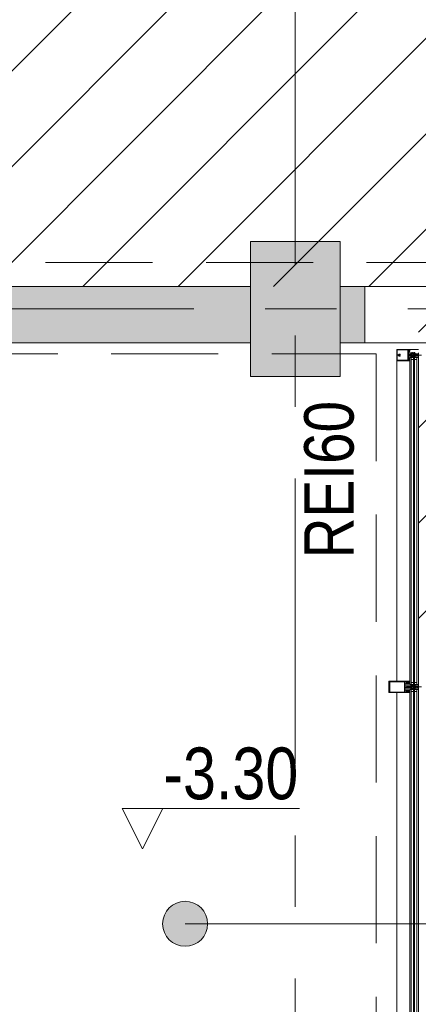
# Model space of a CAD drawing. Header units: centimetres. Extents: x -1737 to 3083, y -1 to 3760.
# Tile 18 of 36: x -735 to -558, y 1539 to 1977. Entities that reach past the tile are written whole.
import ezdxf

# ---------------------------------------------------------------- set-up
doc = ezdxf.new("R2010")
doc.units = ezdxf.units.CM
doc.linetypes.add('Hidden', pattern=[71.4375, 47.625, -23.8125])
doc.linetypes.add('Oś', pattern=[222.25, 127, -31.75, 31.75, -31.75])
for name, color, linetype, lineweight in [('A-AREA-IDEN', 2, 'Continuous', 13), ('A-DETL', 90, 'Continuous', 9), ('A-DETL-GENF', 92, 'Continuous', 9), ('A-GLAZ-CURT', 52, 'Continuous', 13), ('A-GLAZ-CWMG', 51, 'Continuous', 13), ('A-WALL', 113, 'Continuous', 13), ('G-ANNO-DIMS', 111, 'Continuous', 13), ('G-ANNO-TEXT', 231, 'Continuous', 13), ('S-COLS', 52, 'Continuous', 13), ('S-GRID', 1, 'Continuous', 13)]:
    doc.layers.add(name, color=color, linetype=linetype, lineweight=lineweight)
doc.layers.add('A-WALL-PATT', color=111, linetype='Continuous', lineweight=13, plot=False)
doc.styles.add('Arial Narrow_2', font='ARIALN.TTF', dxfattribs={"height": 22})
doc.styles.add('Arial Narrow_4', font='ARIALN.TTF', dxfattribs={"height": 23})

msp = doc.modelspace()

# ---------------------------------------------------------------- linework, layer by layer
at = {"layer": 'A-AREA-IDEN', "color": 251, "lineweight": 9}
msp.add_line((-661.65, 1575), (-447.07, 1575), dxfattribs=at)
msp.add_circle((-661.65, 1575), 10, dxfattribs=at)
at = {"layer": 'A-AREA-IDEN', "color": 251, "linetype": 'Continuous', "lineweight": 9, "extrusion": (0, 0, -1)}
for points in [[(665.48, 1584.24), (663.6, 1565.2), (663.6, 1584.81)], [(663.6, 1584.81), (661.65, 1565), (661.65, 1585)], [(663.6, 1584.81), (663.6, 1565.2), (661.65, 1565)], [(661.65, 1585), (661.65, 1565), (659.7, 1565.2)], [(661.65, 1585), (659.7, 1565.2), (659.7, 1584.81)], [(659.7, 1584.81), (659.7, 1565.2), (657.83, 1565.76)], [(659.7, 1584.81), (657.83, 1565.76), (657.83, 1584.24)], [(670.89, 1578.83), (669.97, 1569.45), (669.97, 1580.56)], [(669.97, 1580.56), (668.72, 1567.93), (668.72, 1582.07)], [(669.97, 1580.56), (669.97, 1569.45), (668.72, 1567.93)], [(668.72, 1582.07), (667.21, 1566.69), (667.21, 1583.32)], [(668.72, 1582.07), (668.72, 1567.93), (667.21, 1566.69)], [(667.21, 1583.32), (665.48, 1565.76), (665.48, 1584.24)], [(667.21, 1583.32), (667.21, 1566.69), (665.48, 1565.76)], [(665.48, 1584.24), (665.48, 1565.76), (663.6, 1565.2)], [(657.83, 1584.24), (657.83, 1565.76), (656.1, 1566.69)], [(657.83, 1584.24), (656.1, 1566.69), (656.1, 1583.32)], [(656.1, 1583.32), (656.1, 1566.69), (654.58, 1567.93)], [(656.1, 1583.32), (654.58, 1567.93), (654.58, 1582.07)], [(654.58, 1582.07), (654.58, 1567.93), (653.34, 1569.45)], [(654.58, 1582.07), (653.34, 1569.45), (653.34, 1580.56)], [(653.34, 1580.56), (653.34, 1569.45), (652.41, 1571.18)], [(653.34, 1580.56), (652.41, 1571.18), (652.41, 1578.83)], [(671.46, 1573.05), (671.46, 1576.95), (671.65, 1575)], [(671.46, 1576.95), (670.89, 1571.18), (670.89, 1578.83)], [(671.46, 1576.95), (671.46, 1573.05), (670.89, 1571.18)], [(670.89, 1578.83), (670.89, 1571.18), (669.97, 1569.45)], [(652.41, 1578.83), (652.41, 1571.18), (651.85, 1573.05)], [(652.41, 1578.83), (651.85, 1573.05), (651.85, 1576.95)], [(651.85, 1576.95), (651.85, 1573.05), (651.65, 1575)]]:
    msp.add_solid(points, dxfattribs=at)
at = {"layer": 'A-DETL', "color": 251, "linetype": 'Hidden', "lineweight": 9}
for p, q in [((-104.62, 1869.05), (-1194.62, 1869.05)), ((-1194.62, 1828.33), (-576.62, 1828.33)), ((-576.62, 1828.33), (-576.62, 1388.83))]:
    msp.add_line(p, q, dxfattribs=at)
at = {"layer": 'A-DETL-GENF', "color": 251, "linetype": 'Continuous', "lineweight": 9}
for p, q in [((-834.48, 1858.33), (817.52, 3510.33)), ((-792.05, 1858.33), (859.95, 3510.33)), ((-749.63, 1858.33), (902.37, 3510.33)), ((-707.2, 1858.33), (944.8, 3510.33)), ((-664.77, 1858.33), (987.23, 3510.33)), ((-622.35, 1858.33), (1029.65, 3510.33)), ((-579.92, 1858.33), (1072.08, 3510.33)), ((-557.87, 1837.95), (1114.51, 3510.33)), ((-557.87, 1795.52), (1156.93, 3510.33)), ((-557.87, 1753.09), (542.38, 2853.34)), ((-557.87, 1710.67), (542.38, 2810.92))]:
    msp.add_line(p, q, dxfattribs=at)
at = {"layer": 'A-DETL-GENF', "color": 251, "lineweight": 9, "extrusion": (0, 0, -1)}
for p, q in [((-567.47, 1825.46), (-567.47, 1830.17)), ((-567.32, 1830.32), (-565.67, 1830.32)), ((-567.26, 1830.32), (-562.66, 1830.32)), ((-567.26, 1830.11), (-562.66, 1830.11)), ((-562.2, 1830.08), (-562.3, 1829.96)), ((-562.29, 1829.85), (-562.28, 1829.84)), ((-562.28, 1829.57), (-562.29, 1829.56)), ((-562.26, 1829.8), (-562.26, 1829.61)), ((-562.13, 1830.05), (-562.15, 1830.08)), ((-562.15, 1829.87), (-562.15, 1829.54)), ((-561.95, 1829.54), (-561.95, 1829.76)), ((-561.9, 1829.91), (-561.8, 1830.13)), ((-561.79, 1830.17), (-561.79, 1830.3)), ((-561.79, 1829.73), (-561.74, 1829.87)), ((-561.69, 1829.62), (-561.77, 1829.67)), ((-561.77, 1829.52), (-561.69, 1829.57)), ((-561.67, 1830.2), (-561.67, 1830.3)), ((-565.67, 1825.32), (-567.32, 1825.32)), ((-567.26, 1825.53), (-562.66, 1825.53)), ((-567.26, 1825.32), (-562.66, 1825.32)), ((-566.75, 1827.92), (-567.21, 1827.92)), ((-567.21, 1827.72), (-566.75, 1827.72)), ((-566.48, 1827.94), (-566.42, 1827.94)), ((-566.42, 1827.7), (-566.48, 1827.7)), ((-566.13, 1827.94), (-566, 1827.94)), ((-566, 1827.7), (-566.13, 1827.7)), ((-557.87, 1827.82), (-562.55, 1827.82)), ((-562.3, 1829.45), (-562.2, 1829.32)), ((-562.3, 1826.2), (-562.2, 1826.33)), ((-562.2, 1825.57), (-562.3, 1825.69)), ((-562.28, 1826.08), (-562.29, 1826.09)), ((-562.29, 1825.8), (-562.28, 1825.81)), ((-562.26, 1825.85), (-562.26, 1826.04)), ((-562.14, 1827.9), (-562.16, 1827.88)), ((-562.14, 1827.75), (-562.16, 1827.78)), ((-562.15, 1829.33), (-562.13, 1829.36)), ((-562.15, 1828.33), (-561.02, 1828.33)), ((-561.02, 1827.33), (-562.15, 1827.33)), ((-562.15, 1826.32), (-562.13, 1826.29)), ((-562.15, 1825.78), (-562.15, 1826.11)), ((-562.13, 1825.6), (-562.15, 1825.57)), ((-562.11, 1829.49), (-562, 1829.49)), ((-562.11, 1826.16), (-562, 1826.16)), ((-561.83, 1828), (-561.97, 1828)), ((-561.83, 1827.65), (-561.97, 1827.65)), ((-561.95, 1826.11), (-561.95, 1825.89)), ((-561.9, 1825.74), (-561.8, 1825.52)), ((-561.8, 1828.04), (-561.81, 1828.01)), ((-561.8, 1827.62), (-561.81, 1827.64)), ((-561.79, 1825.92), (-561.74, 1825.78)), ((-561.79, 1825.48), (-561.79, 1825.35)), ((-561.77, 1828.01), (-561.78, 1828.04)), ((-561.77, 1827.64), (-561.78, 1827.62)), ((-561.69, 1829.4), (-561.77, 1829.45)), ((-561.77, 1829.3), (-561.69, 1829.35)), ((-561.69, 1829.18), (-561.77, 1829.23)), ((-561.69, 1826.47), (-561.77, 1826.42)), ((-561.77, 1826.35), (-561.69, 1826.3)), ((-561.69, 1826.25), (-561.77, 1826.2)), ((-561.77, 1826.13), (-561.69, 1826.08)), ((-561.69, 1826.03), (-561.77, 1825.98)), ((-561.67, 1825.45), (-561.67, 1825.35)), ((-561.18, 1828.74), (-560.95, 1828.35)), ((-561.18, 1826.91), (-560.95, 1827.3)), ((-560.97, 1828.28), (-560.97, 1828.18)), ((-560.97, 1827.46), (-560.97, 1827.37)), ((-560.81, 1828.6), (-560.96, 1828.86)), ((-560.81, 1827.05), (-560.96, 1826.79)), ((-560.91, 1828.33), (-559.39, 1828.33)), ((-560.91, 1827.33), (-559.39, 1827.33)), ((-560.44, 1828.58), (-560.77, 1828.58)), ((-560.44, 1827.08), (-560.77, 1827.08)), ((-560.45, 1828.74), (-560.4, 1828.65)), ((-560.45, 1826.91), (-560.4, 1827)), ((-560.08, 1828.6), (-560.23, 1828.86)), ((-560.08, 1827.05), (-560.23, 1826.79)), ((-559.72, 1828.58), (-560.04, 1828.58)), ((-559.72, 1827.08), (-560.04, 1827.08)), ((-559.72, 1828.74), (-559.67, 1828.65)), ((-559.72, 1826.91), (-559.67, 1827)), ((-559.35, 1828.59), (-559.51, 1828.86)), ((-559.35, 1827.06), (-559.51, 1826.79)), ((-559.34, 1828.38), (-559.34, 1828.56)), ((-559.34, 1827.28), (-559.34, 1827.09)), ((-558.37, 1828.13), (-558.16, 1828.13)), ((-558.37, 1827.53), (-558.16, 1827.53)), ((-557.98, 1828.03), (-557.87, 1828.03)), ((-557.98, 1827.63), (-557.87, 1827.63)), ((-556.39, 1827.82), (-557.87, 1827.82)), ((-571.07, 1677.98), (-571.07, 1682.68)), ((-570.92, 1682.83), (-569.54, 1682.83)), ((-570.07, 1682.83), (-564.41, 1682.83)), ((-570.02, 1682.62), (-564.41, 1682.62)), ((-563.82, 1681.59), (-562.61, 1681.59)), ((-561.02, 1680.83), (-563.72, 1680.83)), ((-563.24, 1682.37), (-563.24, 1682.04)), ((-563.11, 1682.55), (-563.21, 1682.44)), ((-563.21, 1681.97), (-563.11, 1681.86)), ((-562.92, 1682.5), (-562.83, 1682.58)), ((-562.83, 1681.83), (-562.92, 1681.91)), ((-562.87, 1682.09), (-562.87, 1682.32)), ((-562.81, 1682.28), (-562.81, 1682.4)), ((-562.81, 1682.02), (-562.81, 1682.14)), ((-562.61, 1682.34), (-562.77, 1682.25)), ((-562.77, 1682.16), (-562.61, 1682.07)), ((-562.76, 1682.45), (-562.64, 1682.45)), ((-562.64, 1681.97), (-562.76, 1681.97)), ((-562.59, 1682.4), (-562.59, 1682.37)), ((-562.59, 1682.04), (-562.59, 1682.02)), ((-562.55, 1682.55), (-562.55, 1682.62)), ((-562.55, 1681.79), (-562.55, 1681.85)), ((-562.49, 1682.62), (-562.49, 1682.49)), ((-562.44, 1682.43), (-562.45, 1682.43)), ((-562.44, 1681.97), (-562.45, 1681.98)), ((-562.43, 1682.55), (-562.38, 1682.58)), ((-562.43, 1682.03), (-562.41, 1682.03)), ((-562.42, 1682.37), (-562.41, 1682.39)), ((-562.39, 1682.32), (-562.41, 1682.33)), ((-562.4, 1682.14), (-562.38, 1682.15)), ((-562.39, 1682.08), (-562.4, 1682.09)), ((-562.39, 1682.26), (-562.38, 1682.27)), ((-562.38, 1682.2), (-562.39, 1682.21)), ((-562.31, 1682.03), (-562.31, 1682.39)), ((-562.21, 1682.49), (-562.06, 1682.49)), ((-562.06, 1681.93), (-562.21, 1681.93)), ((-561.96, 1682.39), (-561.96, 1682.03)), ((-561.8, 1682.64), (-561.9, 1682.41)), ((-561.79, 1682.81), (-561.79, 1682.68)), ((-561.77, 1682.17), (-561.69, 1682.12)), ((-561.69, 1682.07), (-561.77, 1682.02)), ((-561.77, 1681.95), (-561.69, 1681.9)), ((-561.69, 1681.85), (-561.77, 1681.8)), ((-561.77, 1681.73), (-561.69, 1681.68)), ((-561.76, 1682.68), (-561.76, 1682.74)), ((-561.7, 1682.8), (-561.69, 1682.8)), ((-561.18, 1681.24), (-560.96, 1680.85)), ((-560.97, 1680.68), (-560.97, 1680.78)), ((-560.81, 1681.1), (-560.96, 1681.36)), ((-560.91, 1680.83), (-559.39, 1680.83)), ((-560.44, 1681.08), (-560.77, 1681.08)), ((-560.45, 1681.24), (-560.4, 1681.15)), ((-560.08, 1681.1), (-560.23, 1681.36)), ((-559.72, 1681.08), (-560.04, 1681.08)), ((-559.73, 1681.24), (-559.68, 1681.15)), ((-559.35, 1681.09), (-559.51, 1681.36)), ((-559.34, 1680.88), (-559.34, 1681.06)), ((-557.87, 1680.53), (-557.87, 1680.83)), ((-569.54, 1677.83), (-570.92, 1677.83)), ((-570.07, 1678.04), (-564.41, 1678.04)), ((-570.07, 1677.83), (-564.41, 1677.83)), ((-563.87, 1680.6), (-563.87, 1680.06)), ((-563.08, 1680.65), (-563.82, 1680.65)), ((-563.82, 1680.01), (-563.08, 1680.01)), ((-562.61, 1679.07), (-563.82, 1679.07)), ((-563.72, 1679.83), (-561.02, 1679.83)), ((-563.24, 1678.61), (-563.24, 1678.28)), ((-563.11, 1678.79), (-563.21, 1678.68)), ((-563.21, 1678.21), (-563.11, 1678.1)), ((-563.2, 1680.33), (-557.87, 1680.33)), ((-563.03, 1680.06), (-563.03, 1680.6)), ((-562.83, 1678.82), (-562.92, 1678.74)), ((-562.92, 1678.15), (-562.83, 1678.07)), ((-562.87, 1678.56), (-562.87, 1678.33)), ((-562.81, 1678.64), (-562.81, 1678.52)), ((-562.81, 1678.38), (-562.81, 1678.26)), ((-562.77, 1678.49), (-562.61, 1678.58)), ((-562.61, 1678.31), (-562.77, 1678.4)), ((-562.64, 1678.69), (-562.76, 1678.69)), ((-562.76, 1678.21), (-562.64, 1678.21)), ((-562.59, 1678.61), (-562.59, 1678.64)), ((-562.59, 1678.26), (-562.59, 1678.28)), ((-562.55, 1678.86), (-562.55, 1678.8)), ((-562.55, 1678.1), (-562.55, 1678.04)), ((-562.49, 1678.04), (-562.49, 1678.16)), ((-562.44, 1678.68), (-562.45, 1678.67)), ((-562.44, 1678.22), (-562.45, 1678.22)), ((-562.43, 1678.62), (-562.41, 1678.62)), ((-562.43, 1678.1), (-562.38, 1678.07)), ((-562.42, 1678.28), (-562.41, 1678.26)), ((-562.39, 1678.33), (-562.41, 1678.32)), ((-562.39, 1678.57), (-562.4, 1678.56)), ((-562.4, 1678.51), (-562.38, 1678.5)), ((-562.38, 1678.45), (-562.39, 1678.44)), ((-562.39, 1678.39), (-562.38, 1678.38)), ((-562.31, 1678.63), (-562.31, 1678.27)), ((-562.06, 1678.73), (-562.21, 1678.73)), ((-562.21, 1678.17), (-562.06, 1678.17)), ((-562.15, 1680.4), (-562.16, 1680.38)), ((-562.15, 1680.25), (-562.16, 1680.28)), ((-561.83, 1680.5), (-561.97, 1680.5)), ((-561.83, 1680.15), (-561.97, 1680.15)), ((-561.96, 1678.27), (-561.96, 1678.63)), ((-561.8, 1678.02), (-561.9, 1678.24)), ((-561.8, 1680.54), (-561.82, 1680.51)), ((-561.8, 1680.12), (-561.82, 1680.14)), ((-561.79, 1677.85), (-561.79, 1677.97)), ((-561.77, 1680.51), (-561.78, 1680.54)), ((-561.77, 1680.14), (-561.78, 1680.12)), ((-561.77, 1678.92), (-561.69, 1678.97)), ((-561.69, 1678.8), (-561.77, 1678.85)), ((-561.77, 1678.7), (-561.69, 1678.75)), ((-561.69, 1678.58), (-561.77, 1678.63)), ((-561.77, 1678.48), (-561.69, 1678.53)), ((-561.76, 1677.97), (-561.76, 1677.91)), ((-561.7, 1677.85), (-561.69, 1677.85)), ((-561.18, 1679.41), (-560.96, 1679.8)), ((-560.97, 1679.88), (-560.97, 1679.98)), ((-560.81, 1679.55), (-560.96, 1679.29)), ((-560.91, 1679.83), (-559.39, 1679.83)), ((-560.44, 1679.58), (-560.77, 1679.58)), ((-560.45, 1679.41), (-560.4, 1679.5)), ((-560.08, 1679.55), (-560.23, 1679.29)), ((-559.72, 1679.58), (-560.04, 1679.58)), ((-559.73, 1679.41), (-559.68, 1679.5)), ((-559.35, 1679.56), (-559.51, 1679.29)), ((-559.34, 1679.78), (-559.34, 1679.59)), ((-558.37, 1680.63), (-558.16, 1680.63)), ((-558.37, 1680.03), (-558.16, 1680.03)), ((-557.99, 1680.53), (-557.87, 1680.53)), ((-557.99, 1680.13), (-557.87, 1680.13)), ((-557.87, 1680.33), (-556.48, 1680.33)), ((-557.87, 1680.13), (-557.87, 1679.83))]:
    msp.add_line(p, q, dxfattribs=at)
at = {"layer": 'A-DETL-GENF', "color": 251, "lineweight": 9, "extrusion": (0, 0, -1), "flags": 128}
for points in [[(567.26, 1827.97), (567.26, 1830.11), (565.67, 1830.11)], [(562.77, 1830.33), (561.97, 1830.33), (561.97, 1830.14), (562.05, 1830.06), (562.11, 1830.06), (562.11, 1830.18), (562.34, 1830.18), (562.34, 1829.73)], [(562.77, 1830.12), (562.57, 1830.12), (562.57, 1825.54), (562.77, 1825.54)], [(562.34, 1829.68), (562.34, 1829.24), (562.11, 1829.24), (562.11, 1829.36), (562.05, 1829.36), (561.97, 1829.28), (561.97, 1828.92), (562.09, 1828.92), (562.09, 1829.04), (562.3, 1829.04), (562.3, 1828.48)], [(561.81, 1830.32), (561.95, 1830.32), (561.95, 1830.12), (561.94, 1830.07)], [(565.67, 1825.53), (567.26, 1825.53), (567.26, 1827.67)], [(562.34, 1825.92), (562.34, 1825.48), (562.11, 1825.48), (562.11, 1825.6), (562.05, 1825.6), (561.97, 1825.52), (561.97, 1825.33), (562.77, 1825.33)], [(562.3, 1827.18), (562.3, 1826.62), (562.09, 1826.62), (562.09, 1826.74), (561.97, 1826.74), (561.97, 1826.38), (562.05, 1826.3), (562.11, 1826.3), (562.11, 1826.42), (562.34, 1826.42), (562.34, 1825.97)], [(561.07, 1828.08), (561.16, 1828.08), (561.19, 1828.03), (561.31, 1828.03), (561.34, 1828.08), (561.37, 1828.03), (561.49, 1828.03), (561.52, 1828.08), (561.55, 1828.03), (561.67, 1828.03), (561.7, 1828.08), (561.73, 1828.03), (561.85, 1828.03), (561.88, 1828.08), (561.91, 1828.03), (562.03, 1828.03), (562.06, 1828.08), (562.09, 1828.03), (562.13, 1828.03), (562.32, 1827.91)], [(562.32, 1827.74), (562.13, 1827.63), (562, 1827.63), (561.97, 1827.58), (561.94, 1827.63), (561.82, 1827.63), (561.79, 1827.58), (561.76, 1827.63), (561.64, 1827.63), (561.61, 1827.58), (561.58, 1827.63), (561.46, 1827.63), (561.43, 1827.58), (561.4, 1827.63), (561.28, 1827.63), (561.25, 1827.58), (561.22, 1827.63), (561.1, 1827.63), (561.07, 1827.57)], [(558.45, 1828.09), (558.67, 1827.83), (558.97, 1827.83), (558.97, 1828.03), (559.17, 1828.03), (559.17, 1827.93), (559.34, 1827.93), (559.34, 1828.03), (559.54, 1828.03), (559.54, 1827.83), (559.7, 1827.83), (559.7, 1828.03), (559.9, 1828.03), (559.9, 1827.93), (560.07, 1827.93), (560.07, 1828.03), (560.27, 1828.03), (560.27, 1827.83), (562.17, 1827.83), (560.27, 1827.83), (560.27, 1827.63), (560.07, 1827.63), (560.07, 1827.73), (559.9, 1827.73), (559.9, 1827.63), (559.7, 1827.63), (559.7, 1827.83), (559.54, 1827.83), (559.54, 1827.63), (559.34, 1827.63), (559.34, 1827.73), (559.17, 1827.73), (559.17, 1827.63), (558.97, 1827.63), (558.97, 1827.83), (558.67, 1827.83), (558.45, 1827.56)], [(561.94, 1829.34), (561.95, 1829.29), (561.95, 1829.08), (561.76, 1829.08), (561.69, 1829.13)], [(561.94, 1826.31), (561.95, 1826.36), (561.95, 1826.57), (561.76, 1826.57), (561.69, 1826.52)], [(561.81, 1825.33), (561.95, 1825.33), (561.95, 1825.53), (561.94, 1825.58)], [(557.87, 1828.33), (560.94, 1828.33), (560.94, 1828), (561.75, 1828)], [(557.87, 1827.33), (560.94, 1827.33), (560.94, 1827.65), (561.75, 1827.65)], [(569.54, 1678.04), (570.49, 1678.04), (570.49, 1682.62), (569.54, 1682.62)], [(562.98, 1682.23), (562.98, 1682.68), (562.71, 1682.68), (562.71, 1682.56), (562.65, 1682.56), (562.57, 1682.64), (562.57, 1682.83), (564.25, 1682.83), (564.57, 1682.83)], [(564.57, 1678.04), (564.25, 1678.04), (564.1, 1678.04), (564.1, 1679.21), (564.1, 1681.45), (564.1, 1682.62), (564.25, 1682.62), (564.57, 1682.62)], [(563.87, 1682.23), (563.87, 1682.68), (563.3, 1682.68), (563.3, 1682.56), (563.24, 1682.56), (563.18, 1682.62)], [(563.18, 1681.79), (563.24, 1681.86), (563.3, 1681.86), (563.3, 1681.74), (563.87, 1681.74), (563.87, 1682.18)], [(563.87, 1680.98), (563.87, 1681.45), (563.87, 1681.54)], [(562.56, 1681.64), (562.56, 1681.77), (562.65, 1681.86), (562.71, 1681.86), (562.71, 1681.74), (562.98, 1681.74), (562.98, 1682.18)], [(562.78, 1682.58), (562.75, 1682.53), (562.74, 1682.53)], [(562.74, 1681.89), (562.75, 1681.89), (562.78, 1681.84)], [(562.55, 1682.68), (562.55, 1682.83), (561.81, 1682.83)], [(561.69, 1681.63), (561.76, 1681.59), (562.55, 1681.59), (562.55, 1681.72)], [(562.49, 1681.93), (562.48, 1681.8), (562.48, 1681.93), (562.47, 1681.93)], [(557.87, 1680.83), (560.94, 1680.83), (560.94, 1680.5), (561.75, 1680.5)], [(564.57, 1677.83), (564.25, 1677.83), (562.57, 1677.83), (562.57, 1678.02), (562.65, 1678.1), (562.71, 1678.1), (562.71, 1677.98), (562.98, 1677.98), (562.98, 1678.42)], [(563.87, 1679.12), (563.87, 1679.21), (563.87, 1679.68)], [(563.87, 1678.47), (563.87, 1678.92), (563.3, 1678.92), (563.3, 1678.8), (563.24, 1678.8), (563.18, 1678.86)], [(563.18, 1678.03), (563.24, 1678.1), (563.3, 1678.1), (563.3, 1677.98), (563.87, 1677.98), (563.87, 1678.42)], [(562.98, 1678.47), (562.98, 1678.92), (562.71, 1678.92), (562.71, 1678.8), (562.65, 1678.8), (562.56, 1678.89), (562.56, 1679.02)], [(562.74, 1678.77), (562.75, 1678.77), (562.78, 1678.82)], [(562.78, 1678.08), (562.75, 1678.13), (562.74, 1678.13)], [(562.75, 1680.41), (562.56, 1680.53), (562.46, 1680.53), (562.43, 1680.58), (562.4, 1680.53), (562.28, 1680.53), (562.25, 1680.58), (562.22, 1680.53), (562.1, 1680.53), (562.07, 1680.58), (562.04, 1680.53), (561.92, 1680.53), (561.89, 1680.58), (561.86, 1680.53), (561.74, 1680.53), (561.71, 1680.58), (561.68, 1680.53), (561.56, 1680.53), (561.53, 1680.58), (561.5, 1680.53), (561.38, 1680.53), (561.35, 1680.58), (561.32, 1680.53), (561.2, 1680.53), (561.17, 1680.58), (561.07, 1680.58)], [(561.07, 1680.08), (561.1, 1680.13), (561.22, 1680.13), (561.25, 1680.08), (561.28, 1680.13), (561.4, 1680.13), (561.43, 1680.08), (561.46, 1680.13), (561.58, 1680.13), (561.61, 1680.08), (561.64, 1680.13), (561.76, 1680.13), (561.79, 1680.08), (561.82, 1680.13), (561.94, 1680.13), (561.97, 1680.08), (562, 1680.13), (562.12, 1680.13), (562.15, 1680.08), (562.18, 1680.13), (562.3, 1680.13), (562.33, 1680.08), (562.36, 1680.13), (562.56, 1680.13), (562.75, 1680.24)], [(561.69, 1679.02), (561.76, 1679.07), (562.55, 1679.07), (562.55, 1678.93)], [(562.55, 1677.98), (562.55, 1677.83), (561.81, 1677.83)], [(562.49, 1678.72), (562.48, 1678.85), (562.48, 1678.72), (562.47, 1678.72)], [(558.45, 1680.59), (558.67, 1680.33), (558.97, 1680.33), (558.97, 1680.53), (559.17, 1680.53), (559.17, 1680.43), (559.34, 1680.43), (559.34, 1680.53), (559.54, 1680.53), (559.54, 1680.33), (559.71, 1680.33), (559.71, 1680.53), (559.91, 1680.53), (559.91, 1680.43), (560.07, 1680.43), (560.07, 1680.53), (560.27, 1680.53), (560.27, 1680.33), (562.17, 1680.33), (560.27, 1680.33), (560.27, 1680.13), (560.07, 1680.13), (560.07, 1680.23), (559.91, 1680.23), (559.91, 1680.13), (559.71, 1680.13), (559.71, 1680.33), (559.54, 1680.33), (559.54, 1680.13), (559.34, 1680.13), (559.34, 1680.23), (559.17, 1680.23), (559.17, 1680.13), (558.97, 1680.13), (558.97, 1680.33), (558.67, 1680.33), (558.45, 1680.06)], [(557.87, 1679.83), (560.94, 1679.83), (560.94, 1680.15), (561.75, 1680.15)]]:
    msp.add_lwpolyline(points, dxfattribs=at)
for points in [[(557.87, 1826.85), (557.87, 1828.79), (557.83, 1828.79), (557.83, 1826.85)], [(557.87, 1679.36), (557.87, 1681.3), (557.83, 1681.3), (557.83, 1679.36)]]:
    msp.add_lwpolyline(points, close=True, dxfattribs=at)
at = {"layer": 'A-DETL-GENF', "color": 251, "lineweight": 9, "extrusion": (0, 0, -1)}
for centre, radius, start, end in [((567.32, 1830.17), 0.15, 0.0003, 89.9997), ((562.34, 1829.71), 0.0255, 282.35, 77.65), ((562.24, 1829.91), 0.08, 308.8475, 39.685), ((562.24, 1829.5), 0.08, 320.315, 51.1528), ((562.31, 1829.8), 0.05, 128.8475, 180), ((562.31, 1829.61), 0.05, 180, 231.1528), ((562.18, 1830.07), 0.03, 38.5798, 149.9915), ((562.1, 1829.87), 0.0496, 2.7559, 69.6878), ((562.1, 1829.54), 0.0499, 279.2263, 356.9893), ((562.11, 1830.06), 0.02, 256.6587, 330.0171), ((562.1, 1829.76), 0.148, 82.4164, 180.2404), ((562.05, 1829.77), 0.277, 76.6587, 104.3746), ((562, 1829.54), 0.0502, 183.3323, 269.7322), ((561.97, 1830.06), 0.03, 165.4027, 284.3746), ((561.87, 1829.9), 0.0337, 203.0035, 24), ((562.7, 1830.25), 0.933, 179.587, 203.0035), ((561.81, 1830.3), 0.02, 90.0007, 179.9993), ((561.89, 1830.17), 0.1, 180.0001, 204), ((561.74, 1829.71), 0.05, 300.069, 20.536), ((561.7, 1830.26), 0.059, 358.5974, 104.6036), ((562.67, 1830.22), 0.997, 181.4989, 200.69), ((561.69, 1830.3), 0.02, 104.6036, 180), ((561.7, 1829.59), 0.03, 120.0871, 239.9129), ((567.32, 1825.48), 0.15, 270.1055, 353.878), ((567.21, 1827.97), 0.05, 270.0077, 359.9923), ((567.21, 1827.67), 0.05, 359.9791, 90.0209), ((566.75, 1827.97), 0.05, 197.4982, 270), ((566.75, 1827.67), 0.05, 90, 162.583), ((566.27, 1827.82), 0.45, 17.4982, 141.0552), ((566.27, 1827.82), 0.45, 218.9448, 342.583), ((566.27, 1827.82), 0.24, 330, 30), ((566.42, 1827.97), 0.03, 139.6807, 270), ((566.42, 1827.67), 0.03, 90, 220.3193), ((566.27, 1827.82), 0.21, 53.7768, 126.2232), ((566.27, 1827.82), 0.21, 233.7768, 306.2232), ((566.13, 1827.97), 0.03, 270, 40.3193), ((566.13, 1827.67), 0.03, 319.6807, 90), ((566, 1828.04), 0.1, 141.0552, 270), ((566, 1827.6), 0.1, 90, 218.9448), ((562.27, 1827.83), 0.1, 298.7984, 61.2016), ((562.34, 1825.95), 0.0255, 282.35, 77.65), ((562.24, 1826.15), 0.08, 308.8472, 39.685), ((562.24, 1825.74), 0.08, 320.315, 51.1525), ((562.15, 1828.48), 0.15, 269.9706, 0.0294), ((562.15, 1827.18), 0.15, 359.9706, 90.0294), ((562.31, 1826.04), 0.05, 128.8472, 180), ((562.31, 1825.85), 0.05, 180, 231.1525), ((562.18, 1829.34), 0.03, 210.0085, 321.4202), ((562.18, 1826.31), 0.03, 38.5798, 149.9915), ((562.18, 1825.58), 0.03, 210.0085, 321.4202), ((562.07, 1827.83), 0.1, 0, 30), ((562.07, 1827.83), 0.1, 330, 0), ((562.1, 1826.11), 0.0499, 3.0107, 80.7737), ((562.1, 1825.78), 0.0496, 290.3122, 357.2441), ((561.97, 1827.8), 0.2, 30, 90), ((561.97, 1827.85), 0.2, 270, 330), ((562.11, 1829.35), 0.02, 29.9847, 103.341), ((562.11, 1826.3), 0.02, 256.659, 330.0153), ((562.11, 1825.59), 0.02, 29.9829, 103.3413), ((562.1, 1825.88), 0.148, 179.7596, 277.5836), ((562.05, 1829.64), 0.277, 255.6254, 283.341), ((562.05, 1826.01), 0.277, 76.659, 104.3746), ((562.05, 1825.88), 0.277, 255.6254, 283.3413), ((562, 1826.11), 0.0502, 90.2678, 176.6677), ((561.97, 1829.34), 0.03, 75.6254, 194.5942), ((561.97, 1826.31), 0.03, 165.4058, 284.3746), ((561.97, 1825.59), 0.03, 75.6254, 194.5973), ((561.87, 1825.75), 0.0337, 336, 156.9965), ((562.7, 1825.4), 0.933, 156.9965, 180.413), ((561.83, 1828.02), 0.02, 210.0303, 270), ((561.83, 1827.63), 0.02, 90, 149.9697), ((561.81, 1825.35), 0.02, 180.0007, 269.9993), ((561.79, 1828.03), 0.01, 30.0303, 149.9802), ((561.79, 1827.62), 0.01, 210.0198, 329.9697), ((561.74, 1825.94), 0.05, 339.464, 59.931), ((561.89, 1825.48), 0.1, 156, 179.9999), ((561.75, 1829.48), 0.0402, 297.7922, 62.3701), ((561.75, 1829.26), 0.0414, 298.176, 61.824), ((561.75, 1826.39), 0.0414, 298.176, 61.824), ((561.75, 1826.17), 0.0402, 297.6299, 62.2078), ((561.75, 1828.02), 0.02, 270, 329.9802), ((561.75, 1827.63), 0.02, 30.0198, 90), ((561.7, 1825.39), 0.059, 255.3964, 1.4026), ((562.67, 1825.43), 0.997, 159.31, 178.5011), ((561.7, 1829.37), 0.0299, 120.122, 245.064), ((561.7, 1829.15), 0.0301, 120.1258, 239.8742), ((561.7, 1826.5), 0.0301, 120.1258, 239.8742), ((561.7, 1826.28), 0.0299, 114.936, 239.878), ((561.7, 1826.06), 0.03, 120.0871, 239.9129), ((561.69, 1825.35), 0.02, 180, 255.3964), ((561.07, 1828.8), 0.125, 330, 150), ((561.07, 1826.85), 0.125, 210, 30), ((561.07, 1828.18), 0.0999, 179.9704, 270.0296), ((561.1, 1827.45), 0.126, 101.5693, 175.5931), ((561.02, 1828.28), 0.05, 89.9899, 180.0101), ((561.02, 1827.38), 0.05, 180.9313, 269.9852), ((560.91, 1828.38), 0.05, 270, 330), ((560.91, 1827.28), 0.05, 30, 90), ((560.77, 1828.63), 0.05, 270, 330), ((560.77, 1827.03), 0.05, 30, 90), ((560.34, 1828.8), 0.125, 330, 150), ((560.34, 1826.85), 0.125, 210, 30), ((560.44, 1828.63), 0.05, 150, 270), ((560.44, 1827.03), 0.05, 90, 210), ((560.04, 1828.63), 0.05, 270, 330), ((560.04, 1827.03), 0.05, 30, 90), ((559.61, 1828.8), 0.125, 330, 150), ((559.61, 1826.85), 0.125, 210, 30), ((559.72, 1828.63), 0.05, 150, 270), ((559.72, 1827.03), 0.05, 90, 210), ((559.39, 1828.38), 0.05, 180, 270), ((559.39, 1827.28), 0.05, 90, 180), ((559.39, 1828.56), 0.05, 150, 180), ((559.39, 1827.09), 0.05, 180, 210), ((558.37, 1828.03), 0.1, 40, 90), ((558.37, 1827.63), 0.1, 270, 320), ((558.16, 1828.03), 0.1, 90, 150), ((558.16, 1827.63), 0.1, 210, 270), ((557.98, 1828.13), 0.1, 270, 330), ((557.98, 1827.53), 0.1, 30, 90), ((570.92, 1682.68), 0.15, 0, 90), ((563.87, 1682.21), 0.0256, 282.6804, 77.3196), ((563.82, 1681.54), 0.05, 0, 90), ((563.72, 1680.98), 0.15, 270, 0), ((563.14, 1682.37), 0.1, 0, 45), ((563.14, 1682.04), 0.1, 315, 0), ((563.14, 1682.58), 0.05, 45, 225), ((563.14, 1681.83), 0.05, 135, 315), ((562.98, 1682.21), 0.0256, 282.6804, 77.3196), ((562.87, 1682.44), 0.08, 292.6134, 50.0011), ((562.87, 1681.97), 0.08, 310.0008, 67.375), ((562.92, 1682.32), 0.05, 112.6202, 179.9974), ((562.92, 1682.09), 0.05, 179.9966, 247.3769), ((562.81, 1682.56), 0.03, 50.0081, 149.9928), ((562.81, 1681.85), 0.03, 209.9961, 310.0091), ((562.76, 1682.4), 0.05, 359.9877, 90.0079), ((562.78, 1682.28), 0.03, 239.9953, 0.0042), ((562.78, 1682.14), 0.03, 359.9965, 119.9951), ((562.76, 1682.02), 0.05, 270.007, 359.9886), ((562.66, 1682.22), 0.314, 75.4957, 104.4999), ((562.66, 1682.19), 0.314, 256.8002, 284.4808), ((562.64, 1682.4), 0.05, 89.9875, 180.008), ((562.64, 1682.02), 0.05, 180.0068, 269.9887), ((562.62, 1682.37), 0.03, 179.9857, 240.0042), ((562.62, 1682.04), 0.03, 119.9928, 180.0084), ((562.61, 1681.64), 0.05, 180, 270), ((562.58, 1681.85), 0.03, 76.8002, 179.9978), ((562.58, 1682.56), 0.03, 180.903, 269.9793), ((562.55, 1682.65), 0.03, 89.9978, 269.9978), ((562.53, 1681.81), 0.033, 179.9978, 324.9077), ((562.52, 1681.72), 0.03, 0.0008, 82.8093), ((562.53, 1681.8), 0.05, 179.9889, 262.8241), ((562.43, 1682.62), 0.065, 359.9978, 179.9978), ((562.44, 1682.49), 0.05, 324.9199, 359.9978), ((562.84, 1682.21), 0.44, 144.9199, 215.839), ((562.46, 1681.93), 0.03, 359.9978, 35.839), ((562.38, 1682.47), 0.1, 0.8249, 59.9955), ((562.45, 1682.47), 0.0339, 273.0003, 0.8195), ((562.47, 1681.96), 0.03, 153.0068, 269.9866), ((562.42, 1682), 0.03, 333.0009, 74.9963), ((562.44, 1682.41), 0.0272, 93.0125, 209.9868), ((562.4, 1682.36), 0.0316, 288.0011, 29.9907), ((562.37, 1682.24), 0.0316, 302.9873, 45.0068), ((562.38, 1682.11), 0.0316, 318.0004, 59.9952), ((562.42, 1682.06), 0.03, 137.9949, 255.0023), ((562.4, 1682.29), 0.03, 107.9969, 224.9972), ((562.4, 1682.62), 0.04, 179.9978, 240.004), ((562.39, 1682.18), 0.03, 122.9992, 239.9975), ((562.21, 1682.39), 0.1, 359.9978, 89.9978), ((562.21, 1682.03), 0.1, 269.9978, 359.9978), ((562.06, 1682.39), 0.1, 89.9978, 179.9978), ((562.06, 1682.03), 0.1, 179.9978, 269.9978), ((561.87, 1682.4), 0.035, 208.0726, 23.9962), ((562.39, 1682.68), 0.63, 179.9981, 208.0699), ((561.81, 1682.81), 0.02, 90.0061, 179.9938), ((561.89, 1682.68), 0.1, 180.0023, 203.9916), ((561.74, 1682.21), 0.051, 301.8047, 26.6592), ((562.74, 1682.71), 1.07, 180.0066, 206.658), ((561.75, 1681.99), 0.041, 299.9963, 59.9993), ((561.75, 1681.76), 0.041, 300.003, 59.9925), ((561.7, 1682.74), 0.06, 359.9876, 90.0101), ((561.69, 1682.78), 0.02, 89.9598, 180.0205), ((561.7, 1682.1), 0.03, 119.9942, 240.0014), ((561.7, 1681.88), 0.03, 119.9942, 240.0014), ((561.7, 1681.65), 0.03, 119.9942, 240.0014), ((561.07, 1681.3), 0.125, 330, 150), ((561.02, 1680.78), 0.05, 90, 180), ((560.91, 1680.88), 0.05, 270, 330), ((560.77, 1681.13), 0.05, 270, 330), ((560.34, 1681.3), 0.125, 330, 150), ((560.44, 1681.13), 0.05, 150, 270), ((560.04, 1681.13), 0.05, 270, 330), ((559.62, 1681.3), 0.125, 330, 150), ((559.72, 1681.13), 0.05, 150, 270), ((559.39, 1680.88), 0.05, 180, 270), ((559.39, 1681.06), 0.05, 150, 180), ((570.92, 1677.98), 0.15, 270, 0), ((563.87, 1678.45), 0.0256, 282.6804, 77.3196), ((563.82, 1680.6), 0.05, 0, 90), ((563.82, 1680.06), 0.05, 270, 0), ((563.72, 1679.68), 0.15, 0, 90), ((563.82, 1679.12), 0.05, 270, 0), ((563.14, 1678.61), 0.1, 0, 45), ((563.14, 1678.28), 0.1, 315, 0), ((563.14, 1678.82), 0.05, 45, 225), ((563.14, 1678.07), 0.05, 135, 315), ((563.08, 1680.6), 0.05, 90, 180), ((563.08, 1680.06), 0.05, 180, 270), ((562.98, 1678.45), 0.0256, 282.6804, 77.3196), ((562.87, 1678.68), 0.08, 292.625, 49.9992), ((562.87, 1678.21), 0.08, 309.9989, 67.3866), ((562.92, 1678.56), 0.05, 112.6231, 180.0034), ((562.92, 1678.33), 0.05, 180.0026, 247.3798), ((562.81, 1678.8), 0.03, 49.9909, 150.0039), ((562.81, 1678.09), 0.03, 210.0072, 309.9919), ((562.76, 1678.64), 0.05, 0.0114, 89.993), ((562.78, 1678.52), 0.03, 240.0049, 0.0035), ((562.78, 1678.38), 0.03, 359.9958, 120.0047), ((562.76, 1678.26), 0.05, 269.9921, 0.0123), ((562.7, 1680.33), 0.1, 300, 60), ((562.66, 1678.46), 0.314, 75.5192, 103.1998), ((562.66, 1678.43), 0.314, 255.5001, 284.5043), ((562.64, 1678.64), 0.05, 90.0113, 179.9932), ((562.64, 1678.26), 0.05, 179.992, 270.0125), ((562.61, 1679.02), 0.05, 90, 180), ((562.62, 1678.61), 0.03, 179.9916, 240.0072), ((562.62, 1678.28), 0.03, 119.9958, 180.0143), ((562.58, 1678.8), 0.03, 180.0022, 283.1998), ((562.58, 1678.1), 0.03, 90.0207, 179.097), ((562.52, 1678.93), 0.03, 277.1907, 359.9992), ((562.53, 1678.84), 0.033, 35.0923, 180.0022), ((562.55, 1678.01), 0.03, 90.0022, 270.0022), ((562.53, 1678.85), 0.05, 97.1759, 180.0111), ((562.46, 1678.72), 0.03, 324.161, 0.0022), ((562.84, 1678.45), 0.44, 144.161, 215.0801), ((562.44, 1678.16), 0.05, 0.0022, 35.0801), ((562.43, 1678.04), 0.065, 180.0022, 0.0022), ((562.45, 1678.18), 0.0339, 359.1805, 86.9997), ((562.38, 1678.18), 0.1, 300.0045, 359.1751), ((562.47, 1678.69), 0.03, 90.0134, 206.9932), ((562.42, 1678.65), 0.03, 285.0037, 26.9991), ((562.44, 1678.25), 0.0272, 150.0132, 266.9875), ((562.4, 1678.29), 0.0316, 330.0093, 71.9989), ((562.42, 1678.59), 0.03, 104.9977, 222.0051), ((562.38, 1678.54), 0.0316, 300.0048, 41.9996), ((562.37, 1678.41), 0.0316, 314.9932, 57.0127), ((562.4, 1678.36), 0.03, 135.0028, 252.0031), ((562.39, 1678.47), 0.03, 120.0025, 237.0008), ((562.4, 1678.04), 0.04, 119.996, 180.0022), ((562.21, 1678.63), 0.1, 0.0022, 90.0022), ((562.21, 1678.27), 0.1, 270.0022, 0.0022), ((562.07, 1680.33), 0.1, 0, 30), ((562.07, 1680.33), 0.1, 330, 0), ((561.97, 1680.3), 0.2, 30, 90), ((561.97, 1680.35), 0.2, 270, 330), ((562.06, 1678.63), 0.1, 90.0022, 180.0022), ((562.06, 1678.27), 0.1, 180.0022, 270.0022), ((561.87, 1678.25), 0.035, 336.0038, 151.9274), ((562.39, 1677.97), 0.63, 151.9301, 180.0019), ((561.83, 1680.52), 0.02, 210.0303, 270), ((561.83, 1680.13), 0.02, 90, 149.9697), ((561.81, 1677.85), 0.02, 180.0062, 269.9939), ((561.79, 1680.53), 0.01, 30.0303, 149.9802), ((561.79, 1680.12), 0.01, 210.0198, 329.9697), ((561.74, 1678.44), 0.051, 333.3408, 58.1953), ((561.89, 1677.97), 0.1, 156.0084, 179.9977), ((561.75, 1678.89), 0.041, 300.0075, 59.997), ((561.75, 1678.67), 0.041, 300.0007, 60.0037), ((562.74, 1677.94), 1.07, 153.342, 179.9934), ((561.75, 1680.52), 0.02, 270, 329.9802), ((561.75, 1680.13), 0.02, 30.0198, 90), ((561.7, 1677.91), 0.06, 269.9899, 0.0124), ((561.7, 1679), 0.03, 119.9986, 240.0058), ((561.7, 1678.78), 0.03, 119.9986, 240.0058), ((561.7, 1678.55), 0.03, 119.9986, 240.0058), ((561.69, 1677.87), 0.02, 179.9795, 270.0402), ((561.07, 1679.35), 0.125, 210, 30), ((561.07, 1680.68), 0.1, 180, 270), ((561.07, 1679.98), 0.1, 90, 180), ((561.02, 1679.88), 0.05, 180, 270), ((560.91, 1679.78), 0.05, 30, 90), ((560.77, 1679.53), 0.05, 30, 90), ((560.34, 1679.35), 0.125, 210, 30), ((560.44, 1679.53), 0.05, 90, 210), ((560.04, 1679.53), 0.05, 30, 90), ((559.62, 1679.35), 0.125, 210, 30), ((559.72, 1679.53), 0.05, 90, 210), ((559.39, 1679.78), 0.05, 90, 180), ((559.39, 1679.59), 0.05, 180, 210), ((558.37, 1680.53), 0.1, 40, 90), ((558.37, 1680.13), 0.1, 270, 320), ((558.16, 1680.53), 0.1, 90, 150), ((558.16, 1680.13), 0.1, 210, 270), ((557.99, 1680.63), 0.1, 270, 330), ((557.99, 1680.03), 0.1, 30, 90)]:
    msp.add_arc(centre, radius, start, end, dxfattribs=at)
at = {"layer": 'A-GLAZ-CURT', "color": 251, "lineweight": 9}
for p, q in [((-557.87, 1826.72), (-561.67, 1826.72)), ((-561.67, 1826.72), (-561.67, 1681.43)), ((-561.07, 1826.72), (-561.07, 1681.43)), ((-559.97, 1825.82), (-561.07, 1825.82)), ((-559.97, 1826.72), (-559.97, 1681.43)), ((-559.57, 1826.72), (-559.57, 1681.43)), ((-558.47, 1825.82), (-559.57, 1825.82)), ((-558.47, 1826.72), (-558.47, 1681.43)), ((-557.87, 1681.43), (-557.87, 1826.72)), ((-561.67, 1681.43), (-557.87, 1681.43)), ((-559.97, 1682.33), (-561.07, 1682.33)), ((-558.47, 1682.33), (-559.57, 1682.33)), ((-557.87, 1679.23), (-561.67, 1679.23)), ((-561.67, 1679.23), (-561.67, 1531.43)), ((-561.07, 1679.23), (-561.07, 1531.43)), ((-559.97, 1678.33), (-561.07, 1678.33)), ((-559.97, 1679.23), (-559.97, 1531.43)), ((-559.57, 1679.23), (-559.57, 1531.43)), ((-558.47, 1678.33), (-559.57, 1678.33)), ((-558.47, 1679.23), (-558.47, 1531.43)), ((-557.87, 1531.43), (-557.87, 1679.23))]:
    msp.add_line(p, q, dxfattribs=at)
at = {"layer": 'A-GLAZ-CWMG', "color": 251, "lineweight": 9}
for p, q in [((-561.67, 1830.32), (-557.87, 1830.32)), ((-567.47, 1825.32), (-567.47, 1682.83)), ((-567.47, 1677.83), (-567.47, 1532.83))]:
    msp.add_line(p, q, dxfattribs=at)
at = {"layer": 'A-WALL', "color": 251, "lineweight": 9}
for p, q in [((-1192.62, 1858.33), (-632.62, 1858.33)), ((-632.62, 1833.33), (-632.62, 1858.33)), ((-592.62, 1858.33), (-581.62, 1858.33)), ((-592.62, 1858.33), (-592.62, 1833.33)), ((-581.62, 1833.33), (-581.62, 1858.33)), ((-511.62, 1858.33), (-581.62, 1858.33)), ((-1192.62, 1833.33), (-632.62, 1833.33)), ((-592.62, 1833.33), (-581.62, 1833.33)), ((-581.62, 1833.33), (-511.62, 1833.33))]:
    msp.add_line(p, q, dxfattribs=at)
at = {"layer": 'A-WALL-PATT', "color": 251, "linetype": 'Continuous', "lineweight": 9, "extrusion": (0, 0, -1)}
for points in [[(684.57, 1833.33), (1192.62, 1858.33), (1192.62, 1833.33)], [(1192.62, 1858.33), (684.57, 1833.33), (684.57, 1858.33)], [(684.57, 1833.33), (632.62, 1858.33), (684.57, 1858.33)], [(632.62, 1858.33), (684.57, 1833.33), (632.62, 1833.33)], [(592.62, 1833.33), (581.62, 1858.33), (592.62, 1858.33)], [(581.62, 1858.33), (592.62, 1833.33), (581.62, 1833.33)]]:
    msp.add_solid(points, dxfattribs=at)
at = {"layer": 'G-ANNO-DIMS', "color": 251, "lineweight": 9}
for p, q in [((-680.64, 1608.27), (-689.64, 1626.27)), ((-689.64, 1626.27), (-610.72, 1626.27)), ((-680.64, 1608.27), (-671.64, 1626.27))]:
    msp.add_line(p, q, dxfattribs=at)
at = {"layer": 'S-COLS', "color": 251, "lineweight": 9}
for p, q in [((-592.62, 1878.33), (-632.62, 1878.33)), ((-632.62, 1878.33), (-632.62, 1858.33)), ((-592.62, 1858.33), (-592.62, 1878.33)), ((-632.62, 1858.33), (-632.62, 1833.33)), ((-592.62, 1833.33), (-592.62, 1858.33)), ((-632.62, 1833.33), (-632.62, 1818.33)), ((-592.62, 1818.33), (-592.62, 1833.33)), ((-632.62, 1818.33), (-592.62, 1818.33))]:
    msp.add_line(p, q, dxfattribs=at)
at = {"layer": 'S-COLS', "color": 251, "linetype": 'Continuous', "lineweight": 9, "extrusion": (0, 0, -1)}
for points in [[(632.62, 1818.33), (592.62, 1878.33), (632.62, 1878.33)], [(592.62, 1878.33), (632.62, 1818.33), (600.58, 1818.33)], [(592.62, 1878.33), (600.58, 1818.33), (592.62, 1818.33)]]:
    msp.add_solid(points, dxfattribs=at)
at = {"layer": 'S-GRID', "color": 251, "linetype": 'Oś', "lineweight": 9}
for p, q in [((-612.62, 2884.27), (-612.62, 27.13)), ((1342.46, 1848.33), (-1368.76, 1848.33))]:
    msp.add_line(p, q, dxfattribs=at)

# ---------------------------------------------------------------- texts
at = {"layer": 'G-ANNO-DIMS', "color": 251, "lineweight": 9, "style": 'Arial Narrow_4'}
msp.add_text('-3.30', height=23, dxfattribs=at).set_placement((-671.36, 1630.37))
at = {"layer": 'G-ANNO-TEXT', "color": 251, "lineweight": 9, "style": 'Arial Narrow_2'}
msp.add_text('REI60', height=22, rotation=90, dxfattribs=at).set_placement((-586.66, 1737.42))

doc.saveas('drawing.dxf')
